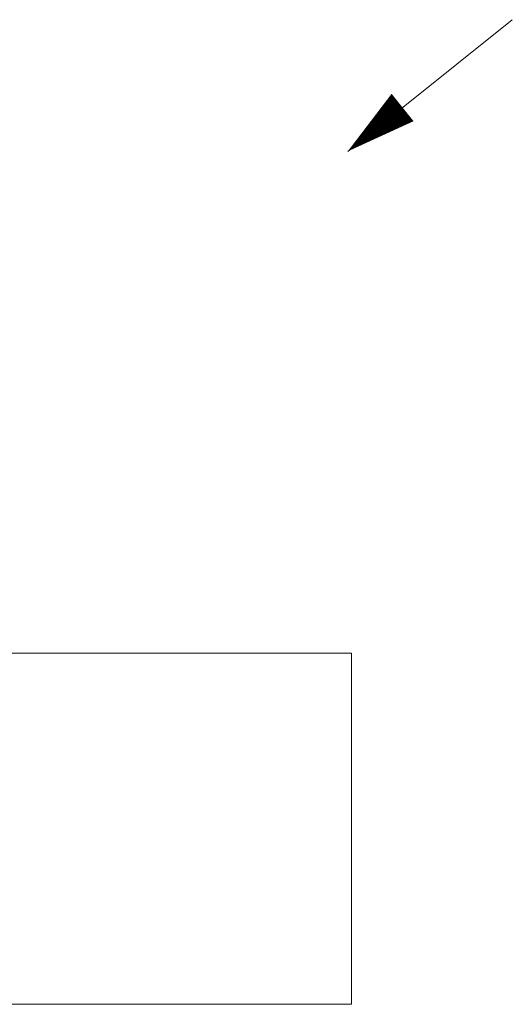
# Model space of a CAD drawing. Header units: metres. Extents: x 4385 to 11928, y 17253 to 36963.
# Tile 218 of 256: x 7693.89 to 7698.1, y 18762.57 to 18770.99. Entities that reach past the tile are written whole.
import ezdxf

# ---------------------------------------------------------------- set-up
doc = ezdxf.new("R2010")
doc.units = ezdxf.units.M
doc.layers.add('БЛАГО_Ботаническая_Р$0$БЛАГО_МАФ', color=7, linetype='Continuous', lineweight=0, true_color=0x000000)
doc.layers.add('БЛАГО_Ботаническая_Р$0$ГП_рамка', color=7, linetype='Continuous', lineweight=18, true_color=0x000000)

# ---------------------------------------------------------------- blocks, each defined once
blk = doc.blocks.new('БЛАГО_Ботаническая_Р')
at = {"color": 18, "true_color": 0x000000}
blk.add_lwpolyline([(7696.6953, 18769.8606, 0, 0.3, 0), (7697.164, 18770.2356, 0, 0, 0)], format="xyseb", dxfattribs=at)
at = {"layer": 'БЛАГО_Ботаническая_Р$0$БЛАГО_МАФ', "linetype": 'Continuous'}
blk.add_lwpolyline([(7698.1015, 18770.9856), (7696.6953, 18769.8606)], dxfattribs=at)
at = {"layer": 'БЛАГО_Ботаническая_Р$0$ГП_рамка', "color": 7, "true_color": 0xffffff}
blk.add_lwpolyline([(7689.2281, 18765.5729), (7696.7281, 18765.5729), (7696.7281, 18762.5729), (7689.2281, 18762.5729)], close=True, dxfattribs=at)

msp = doc.modelspace()

# ---------------------------------------------------------------- block references
msp.add_blockref('БЛАГО_Ботаническая_Р', (0, 0))

doc.saveas('drawing.dxf')
